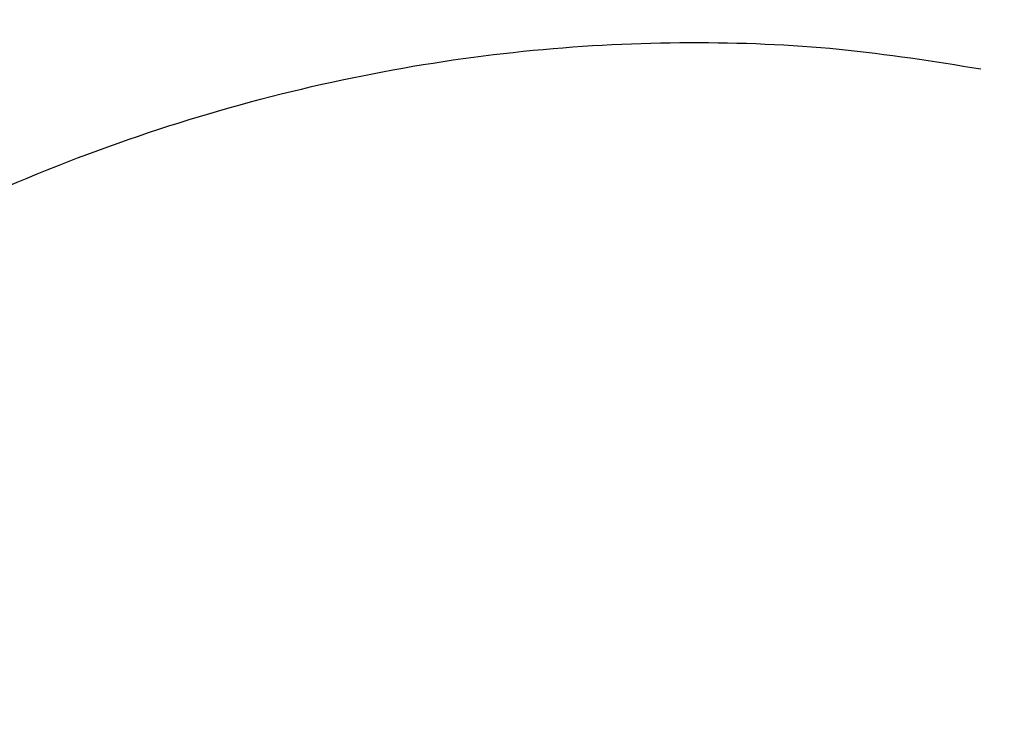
# Model space of a CAD drawing. Header units: millimetres. Extents: x -503 to 503, y -398 to 311.
# Tile 123 of 256: x -417.97 to -409.05, y 107.48 to 113.95. Entities that reach past the tile are written whole.
import ezdxf

# ---------------------------------------------------------------- set-up
doc = ezdxf.new("R2010")
doc.units = ezdxf.units.MM
doc.header["$MEASUREMENT"] = 0
doc.layers.add('IGES LEVEL 1', color=7, linetype='Continuous')

msp = doc.modelspace()

# ---------------------------------------------------------------- linework, layer by layer
at = {"layer": 'IGES LEVEL 1', "color": 9}
for points, knots in [([(-263.6698, -46.7326, -369.8943), (-280.8046, 13.6387, -376.0415), (-294.4728, 59.721, -383.0218), (-336.8163, 134.2178, -404.7725), (-365.8893, 162.0873, -419.787), (-413.8195, 185.542, -442.0312)], [0.0591949, 0.0591949, 0.0591949, 0.0591949, 0.5, 0.5, 0.9527858, 0.9527858, 0.9527858, 0.9527858]), ([(-267.9869, -46.1938, -357.7513), (-284.9859, 10.1911, -362.7735), (-298.3209, 54.4621, -369.2241), (-340.293, 127.2171, -389.764), (-369.3854, 155.133, -404.1345), (-417.8065, 178.1931, -425.0079)], [0.0605362, 0.0605362, 0.0605362, 0.0605362, 0.5, 0.5, 0.9528959, 0.9528959, 0.9528959, 0.9528959]), ([(-274.8908, -48.8362, -257.0722), (-291.6295, -14.1515, -255.7224), (-302.6302, 19.4716, -258.3475), (-341.1241, 77.0481, -269.1966), (-367.885, 101.1731, -277.3976), (-413.1064, 119.0663, -288.0167)], [0.0337163, 0.0337163, 0.0337163, 0.0337163, 0.5, 0.5, 0.946162, 0.946162, 0.946162, 0.946162])]:
    msp.add_open_spline(points, degree=3, knots=knots, dxfattribs=at)
for points, weights in [([(-432.8635, 109.5559, -293.2629), (-429.2189, 124.0696, -287.9275), (-414.4041, 121.1717, -292.8796)], [1, 0.686516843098, 0.999999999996]), ([(-431.6346, 107.6009, -288.5432), (-427.9386, 122.0881, -283.2904), (-413.2208, 119.2463, -288.4325)], [1, 0.687429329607, 0.999999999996]), ([(-430.3318, 105.6488, -283.8332), (-426.5864, 120.1115, -278.6637), (-411.9669, 117.3243, -283.995)], [1, 0.688304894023, 0.999999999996]), ([(-427.5183, 101.7733, -274.4903), (-423.6798, 116.193, -269.4884), (-409.2601, 113.5095, -275.1939)], [1, 0.68993373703, 0.999999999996])]:
    msp.add_rational_spline(points, weights, degree=2, dxfattribs=at)

doc.saveas('drawing.dxf')
